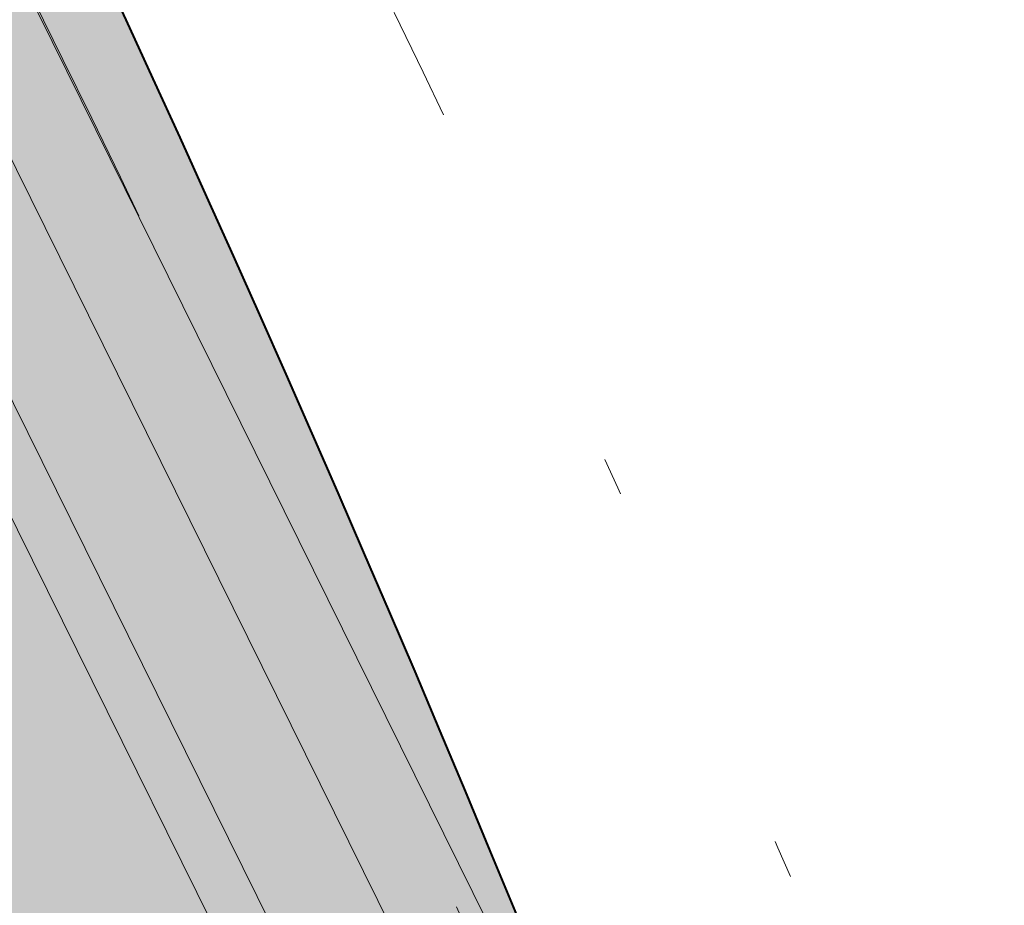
# Model space of a CAD drawing. Header units: metres. Extents: x -115250 to 1551995, y -140807 to 374743.
# Tile 162 of 205: x 116336 to 116595, y 312537 to 312770. Entities that reach past the tile are written whole.
import ezdxf

# ---------------------------------------------------------------- set-up
doc = ezdxf.new("R2010")
doc.units = ezdxf.units.M
doc.header["$LTSCALE"] = 100
doc.linetypes.add('0103aDVOJČERCHOVANÁ', pattern=[6.199999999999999, 3, -1, 0.1, -1, 0.1, -1])
doc.linetypes.add('{ Wide Dash }', pattern=[12, 4, -2, 4, -2])
for name, color, linetype, lineweight in [('010-pomocna', 30, 'Continuous', 15), ('010-popis', 16, 'Continuous', 9), ('010-tenka', 10, 'Continuous', 15), ('910-tenka', 4, 'Continuous', 15)]:
    doc.layers.add(name, color=color, linetype=linetype, lineweight=lineweight)
doc.layers.add('900-plocha', color=20, linetype='Continuous', lineweight=40, plot=False)

msp = doc.modelspace()

# ---------------------------------------------------------------- hatches: boundary and pattern name
at = {"layer": '010-popis', "transparency": 33554534}
h = msp.add_hatch(color=20, dxfattribs=at)
h.dxf.hatch_style = 1
h.paths.add_polyline_path([(32976.70574760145, 315777.9824569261), (42046.70574760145, 315777.982456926), (42046.70574760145, 293917.9824569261), (32976.70574760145, 293917.9824569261)])
edge = h.paths.add_edge_path()
edge.add_line((91086.70574760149, 315777.9824569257), (111276.5341167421, 315777.9824569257))
edge.add_arc((111767.7190379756, 310773.3185233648), 5028.709945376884, 44.06479429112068, 95.60536728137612, ccw=False)
edge.add_arc((110817.4183680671, 310208.6941664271), 6109.56417152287, 0.5561132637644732, 41.67087666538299, ccw=False)
edge.add_line((116926.6947612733, 310267.9927108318), (116926.6947612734, 298417.9824569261))
edge.add_line((116926.6947612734, 298417.9824569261), (110026.675474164, 298417.9824569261))
edge.add_line((110026.675474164, 298417.9824569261), (110026.675474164, 309717.9824569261))
edge.add_line((110026.675474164, 309717.9824569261), (91086.70574760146, 309717.9824569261))
edge.add_line((91086.70574760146, 309717.9824569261), (91086.70574760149, 315777.9824569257))

# ---------------------------------------------------------------- linework, layer by layer
at = {"layer": '010-pomocna', "color": 0, "linetype": '{ Wide Dash }', "flags": 128}
for points in [[(116926.6947612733, 309802.9496756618), (116926.6947612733, 310267.9927108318, 0.4142161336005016), (111276.4844238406, 315918.1534469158), (109626.6749858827, 315918.1534469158)], [(116826.6947612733, 309802.9496756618), (116826.6947612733, 310267.9927108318, 0.4142161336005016), (111276.4853017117, 315818.1534469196), (109626.6749858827, 315818.1534469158)]]:
    msp.add_lwpolyline(points, format="xyb", dxfattribs=at)
at = {"layer": '010-tenka', "color": 0, "flags": 128}
for points in [[(116554.5610868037, 312340.1958818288), (116127.1139290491, 313204.5105833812)], [(116536.8533241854, 312323.3469328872), (116103.1825331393, 313200.2989856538)], [(116078.0880531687, 313187.8785559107), (116511.6997019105, 312311.0467179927)], [(116492.7871358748, 312318.4282647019), (116072.2777528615, 313168.4149297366)]]:
    msp.add_lwpolyline(points, dxfattribs=at)
at = {"layer": '900-plocha'}
msp.add_lwpolyline([(91086.70574760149, 315777.9824569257), (111276.5341167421, 315777.9824569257, -0.2287576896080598), (115381.1175256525, 314270.6425123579, -0.1813466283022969), (116926.6947612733, 310267.9927108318), (116926.6947612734, 298417.9824569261), (110026.675474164, 298417.9824569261), (110026.675474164, 309717.9824569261), (91086.70574760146, 309717.9824569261), (91086.70574760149, 315777.9824569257)], format="xyb", dxfattribs=at)
at = {"layer": '910-tenka', "color": 0, "linetype": '0103aDVOJČERCHOVANÁ', "flags": 128}
msp.add_lwpolyline([(117006.2224123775, 310348.9920377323, 0.4103753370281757), (111284.828516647, 315998.2154361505), (109626.6749858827, 315998.1534469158)], format="xyb", dxfattribs=at)

doc.saveas('drawing.dxf')
